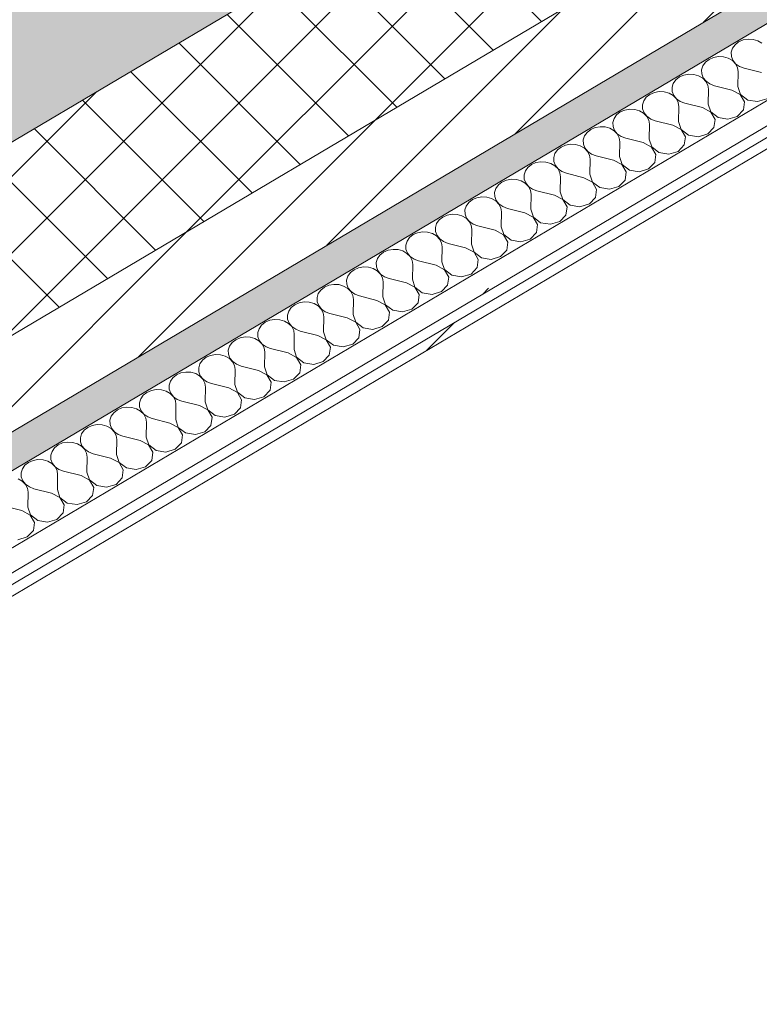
# Model space of a CAD drawing. Header units: millimetres. Extents: x -36631 to 27388, y -24993 to 6945.
# Tile 103 of 256: x -5636 to -5228, y -16068 to -15524. Entities that reach past the tile are written whole.
import ezdxf

# ---------------------------------------------------------------- set-up
doc = ezdxf.new("R2010")
doc.units = ezdxf.units.MM
doc.header["$MEASUREMENT"] = 0
doc.linetypes.add('Wipeout_Contour', pattern=[1000, 0, -1000])
doc.layers.add('12_FAÇ_Façana', color=7, linetype='Continuous')
doc.layers.add('Nuevo_08_E_Envans secs', color=7, linetype='Continuous')
for name, color, linetype, lineweight, true_color in [('12_FAÇ_Façana_Pluma_Nº__102', 7, 'Continuous', 5, 0xcccccc), ('12_FAÇ_Façana_Pluma_Nº__174', 7, 'Continuous', 13, 0xe4ad2c), ('12_FAÇ_Façana_Pluma_Nº__176', 7, 'Continuous', 15, 0x93a0c6), ('Nuevo_08_E_Envans secs_Pluma_Nº__102', 7, 'Continuous', 5, 0xcccccc), ('Nuevo_08_E_Envans secs_Pluma_Nº__171', 171, 'Continuous', 13, 0xaaaaff), ('Nuevo_08_E_Envans secs_Pluma_Nº__177', 7, 'Continuous', 15, 0xf7e046)]:
    doc.layers.add(name, color=color, linetype=linetype, lineweight=lineweight, true_color=true_color)
for name, color, linetype, lineweight in [('12_FAÇ_Façana_Pluma_Nº__2', 8, 'Continuous', 5), ('12_FAÇ_Façana_Pluma_Nº__7', 7, 'Continuous', 5), ('Nuevo_08_E_Envans secs_Pluma_Nº__1', 7, 'Continuous', 5)]:
    doc.layers.add(name, color=color, linetype=linetype, lineweight=lineweight)
pattern_1 = [(45, (0, 0), (-183.8478, 183.8478), [195, -65]), (45, (7e-14, 183.85), (-183.8478, 183.8478), [195, -65])]

# ---------------------------------------------------------------- blocks, each defined once
blk = doc.blocks.new('Elem Sección_101_1')
at = {"layer": '12_FAÇ_Façana_Pluma_Nº__102', "linetype": 'Continuous', "lineweight": 0, "true_color": 0xe5e5e5}
blk.add_hatch(color=254, dxfattribs=at).paths.add_polyline_path([(-7637.68, -16614.29), (-7612.71, -16642.23), (-7573.47, -16618.99), (-7504.81, -16695.83), (-4664.72, -15013.92), (-4758.35, -14909.15)])
at = {"layer": '12_FAÇ_Façana_Pluma_Nº__174', "linetype": 'Continuous', "lineweight": 13, "true_color": 0xe4ad2c}
h = blk.add_hatch(dxfattribs=at)
h.set_pattern_fill('SATE_Aislamiento_0001', color=42, style=0, pattern_type=2)
h.set_pattern_definition([(45, (0, 0), (-21.213203, 21.213203), []), (135, (0, 0), (21.213203, 21.213203), [])])
h.paths.add_polyline_path([(-7504.81, -16695.83), (-7442.39, -16765.67), (-4602.3, -15083.77), (-4664.72, -15013.92)])
at = {"layer": '12_FAÇ_Façana_Pluma_Nº__176', "linetype": 'Continuous', "lineweight": 0, "true_color": 0x495063}
blk.add_hatch(color=251, dxfattribs=at).paths.add_polyline_path([(-7411.18, -16800.6), (-7398.69, -16814.57), (-4558.61, -15132.66), (-4571.09, -15118.69)])
at = {"layer": '12_FAÇ_Façana_Pluma_Nº__2', "linetype": 'Continuous', "lineweight": 5}
h = blk.add_hatch(dxfattribs=at)
h.set_pattern_fill('Ceramic_0001', color=8, style=0, pattern_type=2)
h.set_pattern_definition([(45, (0, 0), (-21.213203, 21.213203), [])])
h.paths.add_polyline_path([(-7442.39, -16765.67), (-7411.18, -16800.6), (-4571.09, -15118.69), (-4602.3, -15083.77)])
at = {"layer": '12_FAÇ_Façana_Pluma_Nº__7', "color": 7, "linetype": 'Continuous', "lineweight": 5}
for p, q in [((-4664.72, -15013.92), (-7504.81, -16695.83)), ((-4602.3, -15083.77), (-7442.39, -16765.67)), ((-4571.09, -15118.69), (-7411.18, -16800.6))]:
    blk.add_line(p, q, dxfattribs=at)
blk = doc.blocks.new('*X367')
at = {"layer": 'Nuevo_08_E_Envans secs_Pluma_Nº__102', "color": 254, "linetype": 'Continuous', "lineweight": 5, "true_color": 0xcccccc}
for p, q in [((-5234.05, -15535.2), (-5236.78, -15535.68)), ((-5231.27, -15535.34), (-5234.05, -15535.2)), ((-5228.64, -15536.1), (-5231.27, -15535.34)), ((-5242.65, -15540.29), (-5243.34, -15542.49)), ((-5241.25, -15538.33), (-5242.65, -15540.29)), ((-5239.24, -15536.75), (-5241.25, -15538.33)), ((-5236.78, -15535.68), (-5239.24, -15536.75)), ((-5226.37, -15537.41), (-5228.64, -15536.1)), ((-5255.59, -15546.43), (-5257.59, -15548.01)), ((-5253.13, -15545.36), (-5255.59, -15546.43)), ((-5250.4, -15544.88), (-5253.13, -15545.36)), ((-5247.62, -15545.02), (-5250.4, -15544.88)), ((-5244.99, -15545.78), (-5247.62, -15545.02)), ((-5242.72, -15547.09), (-5244.99, -15545.78)), ((-5243.34, -15542.49), (-5243.26, -15544.76)), ((-5243.26, -15544.76), (-5242.43, -15546.92)), ((-5259, -15549.97), (-5259.69, -15552.17)), ((-5257.59, -15548.01), (-5259, -15549.97)), ((-5240.97, -15548.86), (-5242.72, -15547.09)), ((-5242.43, -15546.92), (-5240.9, -15548.82)), ((-5239.88, -15550.95), (-5240.97, -15548.86)), ((-5240.9, -15548.82), (-5238.79, -15550.31)), ((-5239.54, -15553.2), (-5239.88, -15550.95)), ((-5238.79, -15550.31), (-5236.27, -15551.27)), ((-5226.61, -15553.68), (-5236.27, -15551.27)), ((-5271.93, -15556.11), (-5273.94, -15557.69)), ((-5269.47, -15555.04), (-5271.93, -15556.11)), ((-5266.75, -15554.56), (-5269.47, -15555.04)), ((-5263.97, -15554.7), (-5266.75, -15554.56)), ((-5261.34, -15555.46), (-5263.97, -15554.7)), ((-5259.06, -15556.77), (-5261.34, -15555.46)), ((-5259.69, -15552.17), (-5259.61, -15554.44)), ((-5259.61, -15554.44), (-5258.78, -15556.6)), ((-5257.31, -15558.54), (-5259.06, -15556.77)), ((-5258.78, -15556.6), (-5257.25, -15558.5)), ((-5239.68, -15561.43), (-5239.54, -15553.2)), ((-5275.34, -15559.65), (-5276.03, -15561.85)), ((-5276.03, -15561.85), (-5275.96, -15564.12)), ((-5273.94, -15557.69), (-5275.34, -15559.65)), ((-5256.23, -15560.63), (-5257.31, -15558.54)), ((-5257.25, -15558.5), (-5255.14, -15559.99)), ((-5255.88, -15562.88), (-5256.23, -15560.63)), ((-5255.14, -15559.99), (-5252.61, -15560.95)), ((-5242.95, -15563.37), (-5252.61, -15560.95)), ((-5239.68, -15561.43), (-5238.25, -15565.77)), ((-5290.29, -15567.37), (-5291.69, -15569.33)), ((-5288.28, -15565.79), (-5290.29, -15567.37)), ((-5285.82, -15564.72), (-5288.28, -15565.79)), ((-5283.1, -15564.24), (-5285.82, -15564.72)), ((-5280.31, -15564.38), (-5283.1, -15564.24)), ((-5277.68, -15565.14), (-5280.31, -15564.38)), ((-5275.41, -15566.45), (-5277.68, -15565.14)), ((-5275.96, -15564.12), (-5275.12, -15566.29)), ((-5273.66, -15568.22), (-5275.41, -15566.45)), ((-5275.12, -15566.29), (-5273.6, -15568.18)), ((-5272.57, -15570.31), (-5273.66, -15568.22)), ((-5273.6, -15568.18), (-5271.49, -15569.67)), ((-5256.03, -15571.11), (-5255.88, -15562.88)), ((-5238.32, -15565.81), (-5242.95, -15563.37)), ((-5235.96, -15569.87), (-5238.32, -15565.81)), ((-5238.25, -15565.77), (-5234.23, -15568.85)), ((-5228.82, -15569.75), (-5223.63, -15568.2)), ((-5291.69, -15569.33), (-5292.38, -15571.53)), ((-5292.38, -15571.53), (-5292.31, -15573.8)), ((-5272.23, -15572.56), (-5272.57, -15570.31)), ((-5272.38, -15580.79), (-5272.23, -15572.56)), ((-5271.49, -15569.67), (-5268.96, -15570.63)), ((-5259.3, -15573.05), (-5268.96, -15570.63)), ((-5254.67, -15575.49), (-5259.3, -15573.05)), ((-5256.03, -15571.11), (-5254.6, -15575.45)), ((-5236.57, -15574.34), (-5235.96, -15569.87)), ((-5234.23, -15568.85), (-5228.82, -15569.75)), ((-5308.04, -15579.01), (-5308.73, -15581.21)), ((-5306.64, -15577.05), (-5308.04, -15579.01)), ((-5304.63, -15575.47), (-5306.64, -15577.05)), ((-5302.17, -15574.4), (-5304.63, -15575.47)), ((-5299.44, -15573.92), (-5302.17, -15574.4)), ((-5296.66, -15574.07), (-5299.44, -15573.92)), ((-5294.03, -15574.82), (-5296.66, -15574.07)), ((-5291.76, -15576.13), (-5294.03, -15574.82)), ((-5292.31, -15573.8), (-5291.47, -15575.97)), ((-5290.01, -15577.9), (-5291.76, -15576.13)), ((-5291.47, -15575.97), (-5289.94, -15577.86)), ((-5288.92, -15579.99), (-5290.01, -15577.9)), ((-5289.94, -15577.86), (-5287.83, -15579.35)), ((-5252.3, -15579.56), (-5254.67, -15575.49)), ((-5254.6, -15575.45), (-5250.58, -15578.53)), ((-5250.58, -15578.53), (-5245.17, -15579.43)), ((-5245.17, -15579.43), (-5239.98, -15577.88)), ((-5239.98, -15577.88), (-5236.57, -15574.34)), ((-5318.52, -15584.09), (-5320.98, -15585.15)), ((-5315.79, -15583.6), (-5318.52, -15584.09)), ((-5313.01, -15583.75), (-5315.79, -15583.6)), ((-5310.38, -15584.5), (-5313.01, -15583.75)), ((-5308.1, -15585.82), (-5310.38, -15584.5)), ((-5308.73, -15581.21), (-5308.65, -15583.48)), ((-5308.65, -15583.48), (-5307.82, -15585.65)), ((-5288.58, -15582.25), (-5288.92, -15579.99)), ((-5288.73, -15590.47), (-5288.58, -15582.25)), ((-5287.83, -15579.35), (-5285.31, -15580.31)), ((-5275.65, -15582.73), (-5285.31, -15580.31)), ((-5271.01, -15585.17), (-5275.65, -15582.73)), ((-5272.38, -15580.79), (-5270.95, -15585.13)), ((-5256.33, -15587.56), (-5252.92, -15584.02)), ((-5252.92, -15584.02), (-5252.3, -15579.56)), ((-5324.38, -15588.69), (-5325.07, -15590.89)), ((-5322.98, -15586.73), (-5324.38, -15588.69)), ((-5320.98, -15585.15), (-5322.98, -15586.73)), ((-5306.36, -15587.58), (-5308.1, -15585.82)), ((-5307.82, -15585.65), (-5306.29, -15587.54)), ((-5305.27, -15589.67), (-5306.36, -15587.58)), ((-5306.29, -15587.54), (-5304.18, -15589.03)), ((-5304.92, -15591.93), (-5305.27, -15589.67)), ((-5304.18, -15589.03), (-5301.66, -15589.99)), ((-5292, -15592.41), (-5301.66, -15589.99)), ((-5268.65, -15589.24), (-5271.01, -15585.17)), ((-5270.95, -15585.13), (-5266.93, -15588.21)), ((-5269.27, -15593.7), (-5268.65, -15589.24)), ((-5266.93, -15588.21), (-5261.51, -15589.11)), ((-5261.51, -15589.11), (-5256.33, -15587.56)), ((-5337.32, -15594.84), (-5339.33, -15596.41)), ((-5334.86, -15593.77), (-5337.32, -15594.84)), ((-5332.14, -15593.28), (-5334.86, -15593.77)), ((-5329.35, -15593.43), (-5332.14, -15593.28)), ((-5326.73, -15594.18), (-5329.35, -15593.43)), ((-5324.45, -15595.5), (-5326.73, -15594.18)), ((-5325.07, -15590.89), (-5325, -15593.16)), ((-5325, -15593.16), (-5324.17, -15595.33)), ((-5324.17, -15595.33), (-5322.64, -15597.23)), ((-5305.07, -15600.15), (-5304.92, -15591.93)), ((-5287.36, -15594.85), (-5292, -15592.41)), ((-5288.73, -15590.47), (-5287.29, -15594.81)), ((-5285, -15598.92), (-5287.36, -15594.85)), ((-5287.29, -15594.81), (-5283.27, -15597.89)), ((-5272.68, -15597.24), (-5269.27, -15593.7)), ((-5340.73, -15598.37), (-5341.42, -15600.57)), ((-5341.42, -15600.57), (-5341.35, -15602.84)), ((-5339.33, -15596.41), (-5340.73, -15598.37)), ((-5322.7, -15597.26), (-5324.45, -15595.5)), ((-5321.62, -15599.35), (-5322.7, -15597.26)), ((-5322.64, -15597.23), (-5320.53, -15598.71)), ((-5321.27, -15601.61), (-5321.62, -15599.35)), ((-5320.53, -15598.71), (-5318, -15599.67)), ((-5308.34, -15602.09), (-5318, -15599.67)), ((-5305.07, -15600.15), (-5303.64, -15604.49)), ((-5285.61, -15603.39), (-5285, -15598.92)), ((-5283.27, -15597.89), (-5277.86, -15598.79)), ((-5277.86, -15598.79), (-5272.68, -15597.24)), ((-5355.68, -15606.09), (-5357.08, -15608.05)), ((-5353.67, -15604.52), (-5355.68, -15606.09)), ((-5351.21, -15603.45), (-5353.67, -15604.52)), ((-5348.48, -15602.97), (-5351.21, -15603.45)), ((-5345.7, -15603.11), (-5348.48, -15602.97)), ((-5343.07, -15603.86), (-5345.7, -15603.11)), ((-5340.8, -15605.18), (-5343.07, -15603.86)), ((-5341.35, -15602.84), (-5340.51, -15605.01)), ((-5339.05, -15606.95), (-5340.8, -15605.18)), ((-5340.51, -15605.01), (-5338.98, -15606.91)), ((-5321.42, -15609.83), (-5321.27, -15601.61)), ((-5303.71, -15604.53), (-5308.34, -15602.09)), ((-5301.35, -15608.6), (-5303.71, -15604.53)), ((-5303.64, -15604.49), (-5299.62, -15607.58)), ((-5289.02, -15606.92), (-5285.61, -15603.39)), ((-5357.08, -15608.05), (-5357.77, -15610.25)), ((-5357.77, -15610.25), (-5357.69, -15612.52)), ((-5337.96, -15609.04), (-5339.05, -15606.95)), ((-5338.98, -15606.91), (-5336.88, -15608.39)), ((-5337.62, -15611.29), (-5337.96, -15609.04)), ((-5337.77, -15619.51), (-5337.62, -15611.29)), ((-5336.88, -15608.39), (-5334.35, -15609.35)), ((-5324.69, -15611.77), (-5334.35, -15609.35)), ((-5320.05, -15614.21), (-5324.69, -15611.77)), ((-5321.42, -15609.83), (-5319.99, -15614.18)), ((-5301.96, -15613.07), (-5301.35, -15608.6)), ((-5299.62, -15607.58), (-5294.21, -15608.47)), ((-5294.21, -15608.47), (-5289.02, -15606.92)), ((-5372.02, -15615.77), (-5373.43, -15617.74)), ((-5370.02, -15614.2), (-5372.02, -15615.77)), ((-5367.56, -15613.13), (-5370.02, -15614.2)), ((-5364.83, -15612.65), (-5367.56, -15613.13)), ((-5362.05, -15612.79), (-5364.83, -15612.65)), ((-5359.42, -15613.55), (-5362.05, -15612.79)), ((-5357.14, -15614.86), (-5359.42, -15613.55)), ((-5357.69, -15612.52), (-5356.86, -15614.69)), ((-5355.4, -15616.63), (-5357.14, -15614.86)), ((-5356.86, -15614.69), (-5355.33, -15616.59)), ((-5354.31, -15618.72), (-5355.4, -15616.63)), ((-5355.33, -15616.59), (-5353.22, -15618.07)), ((-5317.69, -15618.28), (-5320.05, -15614.21)), ((-5319.99, -15614.18), (-5315.97, -15617.26)), ((-5310.55, -15618.16), (-5305.37, -15616.6)), ((-5305.37, -15616.6), (-5301.96, -15613.07)), ((-5381.18, -15622.33), (-5383.9, -15622.81)), ((-5378.4, -15622.47), (-5381.18, -15622.33)), ((-5375.77, -15623.23), (-5378.4, -15622.47)), ((-5373.43, -15617.74), (-5374.12, -15619.93)), ((-5374.12, -15619.93), (-5374.04, -15622.2)), ((-5374.04, -15622.2), (-5373.21, -15624.37)), ((-5353.97, -15620.97), (-5354.31, -15618.72)), ((-5354.11, -15629.19), (-5353.97, -15620.97)), ((-5353.22, -15618.07), (-5350.7, -15619.03)), ((-5341.04, -15621.45), (-5350.7, -15619.03)), ((-5336.4, -15623.9), (-5341.04, -15621.45)), ((-5337.77, -15619.51), (-5336.34, -15623.86)), ((-5318.31, -15622.75), (-5317.69, -15618.28)), ((-5315.97, -15617.26), (-5310.55, -15618.16)), ((-5389.77, -15627.42), (-5390.46, -15629.62)), ((-5388.37, -15625.45), (-5389.77, -15627.42)), ((-5386.36, -15623.88), (-5388.37, -15625.45)), ((-5383.9, -15622.81), (-5386.36, -15623.88)), ((-5373.49, -15624.54), (-5375.77, -15623.23)), ((-5371.74, -15626.31), (-5373.49, -15624.54)), ((-5373.21, -15624.37), (-5371.68, -15626.27)), ((-5370.66, -15628.4), (-5371.74, -15626.31)), ((-5371.68, -15626.27), (-5369.57, -15627.75)), ((-5369.57, -15627.75), (-5367.04, -15628.71)), ((-5334.04, -15627.96), (-5336.4, -15623.9)), ((-5336.34, -15623.86), (-5332.31, -15626.94)), ((-5334.65, -15632.43), (-5334.04, -15627.96)), ((-5332.31, -15626.94), (-5326.9, -15627.84)), ((-5326.9, -15627.84), (-5321.72, -15626.29)), ((-5321.72, -15626.29), (-5318.31, -15622.75)), ((-5400.25, -15632.49), (-5402.71, -15633.56)), ((-5397.53, -15632.01), (-5400.25, -15632.49)), ((-5394.74, -15632.15), (-5397.53, -15632.01)), ((-5392.11, -15632.91), (-5394.74, -15632.15)), ((-5389.84, -15634.22), (-5392.11, -15632.91)), ((-5390.46, -15629.62), (-5390.39, -15631.88)), ((-5390.39, -15631.88), (-5389.55, -15634.05)), ((-5370.31, -15630.65), (-5370.66, -15628.4)), ((-5370.46, -15638.88), (-5370.31, -15630.65)), ((-5357.38, -15631.13), (-5367.04, -15628.71)), ((-5352.75, -15633.58), (-5357.38, -15631.13)), ((-5354.11, -15629.19), (-5352.68, -15633.54)), ((-5338.06, -15635.97), (-5334.65, -15632.43)), ((-5406.12, -15637.1), (-5406.81, -15639.3)), ((-5404.72, -15635.13), (-5406.12, -15637.1)), ((-5402.71, -15633.56), (-5404.72, -15635.13)), ((-5388.09, -15635.99), (-5389.84, -15634.22)), ((-5389.55, -15634.05), (-5388.03, -15635.95)), ((-5387, -15638.08), (-5388.09, -15635.99)), ((-5388.03, -15635.95), (-5385.92, -15637.43)), ((-5386.66, -15640.33), (-5387, -15638.08)), ((-5385.92, -15637.43), (-5383.39, -15638.39)), ((-5373.73, -15640.81), (-5383.39, -15638.39)), ((-5370.46, -15638.88), (-5369.03, -15643.22)), ((-5350.39, -15637.64), (-5352.75, -15633.58)), ((-5352.68, -15633.54), (-5348.66, -15636.62)), ((-5351, -15642.11), (-5350.39, -15637.64)), ((-5348.66, -15636.62), (-5343.25, -15637.52)), ((-5343.25, -15637.52), (-5338.06, -15635.97)), ((-5419.06, -15643.24), (-5421.06, -15644.82)), ((-5416.6, -15642.17), (-5419.06, -15643.24)), ((-5413.87, -15641.69), (-5416.6, -15642.17)), ((-5411.09, -15641.83), (-5413.87, -15641.69)), ((-5408.46, -15642.59), (-5411.09, -15641.83)), ((-5406.19, -15643.9), (-5408.46, -15642.59)), ((-5406.81, -15639.3), (-5406.73, -15641.57)), ((-5406.73, -15641.57), (-5405.9, -15643.73)), ((-5404.44, -15645.67), (-5406.19, -15643.9)), ((-5405.9, -15643.73), (-5404.37, -15645.63)), ((-5386.81, -15648.56), (-5386.66, -15640.33)), ((-5369.1, -15643.26), (-5373.73, -15640.81)), ((-5366.73, -15647.32), (-5369.1, -15643.26)), ((-5369.03, -15643.22), (-5365.01, -15646.3)), ((-5354.41, -15645.65), (-5351, -15642.11)), ((-5422.47, -15646.78), (-5423.16, -15648.98)), ((-5423.16, -15648.98), (-5423.08, -15651.25)), ((-5421.06, -15644.82), (-5422.47, -15646.78)), ((-5403.35, -15647.76), (-5404.44, -15645.67)), ((-5404.37, -15645.63), (-5402.26, -15647.11)), ((-5403.01, -15650.01), (-5403.35, -15647.76)), ((-5402.26, -15647.11), (-5399.74, -15648.07)), ((-5390.08, -15650.49), (-5399.74, -15648.07)), ((-5386.81, -15648.56), (-5385.38, -15652.9)), ((-5367.35, -15651.79), (-5366.73, -15647.32)), ((-5365.01, -15646.3), (-5359.6, -15647.2)), ((-5359.6, -15647.2), (-5354.41, -15645.65)), ((-5437.41, -15654.5), (-5438.81, -15656.46)), ((-5435.4, -15652.92), (-5437.41, -15654.5)), ((-5432.94, -15651.85), (-5435.4, -15652.92)), ((-5430.22, -15651.37), (-5432.94, -15651.85)), ((-5427.44, -15651.51), (-5430.22, -15651.37)), ((-5424.81, -15652.27), (-5427.44, -15651.51)), ((-5422.53, -15653.58), (-5424.81, -15652.27)), ((-5423.08, -15651.25), (-5422.25, -15653.41)), ((-5420.79, -15655.35), (-5422.53, -15653.58)), ((-5422.25, -15653.41), (-5420.72, -15655.31)), ((-5403.16, -15658.24), (-5403.01, -15650.01)), ((-5385.44, -15652.94), (-5390.08, -15650.49)), ((-5383.08, -15657), (-5385.44, -15652.94)), ((-5385.38, -15652.9), (-5381.35, -15655.98)), ((-5370.76, -15655.33), (-5367.35, -15651.79)), ((-5438.81, -15656.46), (-5439.5, -15658.66)), ((-5439.5, -15658.66), (-5439.43, -15660.93)), ((-5419.7, -15657.44), (-5420.79, -15655.35)), ((-5420.72, -15655.31), (-5418.61, -15656.8)), ((-5419.35, -15659.69), (-5419.7, -15657.44)), ((-5419.5, -15667.92), (-5419.35, -15659.69)), ((-5418.61, -15656.8), (-5416.08, -15657.76)), ((-5406.42, -15660.17), (-5416.08, -15657.76)), ((-5401.79, -15662.62), (-5406.42, -15660.17)), ((-5403.16, -15658.24), (-5401.72, -15662.58)), ((-5383.7, -15661.47), (-5383.08, -15657)), ((-5381.35, -15655.98), (-5375.94, -15656.88)), ((-5375.94, -15656.88), (-5370.76, -15655.33)), ((-5455.16, -15666.14), (-5455.85, -15668.34)), ((-5453.76, -15664.18), (-5455.16, -15666.14)), ((-5451.75, -15662.6), (-5453.76, -15664.18)), ((-5449.29, -15661.53), (-5451.75, -15662.6)), ((-5446.57, -15661.05), (-5449.29, -15661.53)), ((-5443.78, -15661.19), (-5446.57, -15661.05)), ((-5441.15, -15661.95), (-5443.78, -15661.19)), ((-5438.88, -15663.26), (-5441.15, -15661.95)), ((-5439.43, -15660.93), (-5438.6, -15663.09)), ((-5437.13, -15665.03), (-5438.88, -15663.26)), ((-5438.6, -15663.09), (-5437.07, -15664.99)), ((-5436.05, -15667.12), (-5437.13, -15665.03)), ((-5437.07, -15664.99), (-5434.96, -15666.48)), ((-5399.43, -15666.68), (-5401.79, -15662.62)), ((-5401.72, -15662.58), (-5397.7, -15665.66)), ((-5397.7, -15665.66), (-5392.29, -15666.56)), ((-5392.29, -15666.56), (-5387.1, -15665.01)), ((-5387.1, -15665.01), (-5383.7, -15661.47)), ((-5465.64, -15671.21), (-5468.1, -15672.28)), ((-5462.91, -15670.73), (-5465.64, -15671.21)), ((-5460.13, -15670.87), (-5462.91, -15670.73)), ((-5457.5, -15671.63), (-5460.13, -15670.87)), ((-5455.85, -15668.34), (-5455.78, -15670.61)), ((-5455.78, -15670.61), (-5454.94, -15672.77)), ((-5435.7, -15669.37), (-5436.05, -15667.12)), ((-5435.85, -15677.6), (-5435.7, -15669.37)), ((-5434.96, -15666.48), (-5432.43, -15667.44)), ((-5422.77, -15669.85), (-5432.43, -15667.44)), ((-5418.14, -15672.3), (-5422.77, -15669.85)), ((-5419.5, -15667.92), (-5418.07, -15672.26)), ((-5403.45, -15674.69), (-5400.04, -15671.15)), ((-5400.04, -15671.15), (-5399.43, -15666.68)), ((-5471.51, -15675.82), (-5472.2, -15678.02)), ((-5470.11, -15673.86), (-5471.51, -15675.82)), ((-5468.1, -15672.28), (-5470.11, -15673.86)), ((-5455.23, -15672.94), (-5457.5, -15671.63)), ((-5453.48, -15674.71), (-5455.23, -15672.94)), ((-5454.94, -15672.77), (-5453.41, -15674.67)), ((-5452.39, -15676.8), (-5453.48, -15674.71)), ((-5453.41, -15674.67), (-5451.31, -15676.16)), ((-5452.05, -15679.05), (-5452.39, -15676.8)), ((-5451.31, -15676.16), (-5448.78, -15677.12)), ((-5415.77, -15676.36), (-5418.14, -15672.3)), ((-5418.07, -15672.26), (-5414.05, -15675.34)), ((-5416.39, -15680.83), (-5415.77, -15676.36)), ((-5414.05, -15675.34), (-5408.64, -15676.24)), ((-5408.64, -15676.24), (-5403.45, -15674.69)), ((-5484.45, -15681.96), (-5486.45, -15683.54)), ((-5481.99, -15680.89), (-5484.45, -15681.96)), ((-5479.26, -15680.41), (-5481.99, -15680.89)), ((-5476.48, -15680.55), (-5479.26, -15680.41)), ((-5473.85, -15681.31), (-5476.48, -15680.55)), ((-5471.57, -15682.62), (-5473.85, -15681.31)), ((-5472.2, -15678.02), (-5472.12, -15680.29)), ((-5472.12, -15680.29), (-5471.29, -15682.45)), ((-5471.29, -15682.45), (-5469.76, -15684.35)), ((-5452.2, -15687.28), (-5452.05, -15679.05)), ((-5439.12, -15679.53), (-5448.78, -15677.12)), ((-5434.48, -15681.98), (-5439.12, -15679.53)), ((-5435.85, -15677.6), (-5434.42, -15681.94)), ((-5432.12, -15686.04), (-5434.48, -15681.98)), ((-5434.42, -15681.94), (-5430.4, -15685.02)), ((-5419.8, -15684.37), (-5416.39, -15680.83)), ((-5487.85, -15685.5), (-5488.54, -15687.7)), ((-5488.54, -15687.7), (-5488.47, -15689.97)), ((-5486.45, -15683.54), (-5487.85, -15685.5)), ((-5469.83, -15684.39), (-5471.57, -15682.62)), ((-5468.74, -15686.48), (-5469.83, -15684.39)), ((-5469.76, -15684.35), (-5467.65, -15685.84)), ((-5468.4, -15688.73), (-5468.74, -15686.48)), ((-5467.65, -15685.84), (-5465.13, -15686.8)), ((-5455.47, -15689.22), (-5465.13, -15686.8)), ((-5452.2, -15687.28), (-5450.77, -15691.62)), ((-5432.74, -15690.51), (-5432.12, -15686.04)), ((-5430.4, -15685.02), (-5424.98, -15685.92)), ((-5424.98, -15685.92), (-5419.8, -15684.37)), ((-5502.8, -15693.22), (-5504.2, -15695.18)), ((-5500.79, -15691.64), (-5502.8, -15693.22)), ((-5498.33, -15690.57), (-5500.79, -15691.64)), ((-5495.61, -15690.09), (-5498.33, -15690.57)), ((-5492.82, -15690.23), (-5495.61, -15690.09)), ((-5490.2, -15690.99), (-5492.82, -15690.23)), ((-5487.92, -15692.3), (-5490.2, -15690.99)), ((-5488.47, -15689.97), (-5487.64, -15692.14)), ((-5486.17, -15694.07), (-5487.92, -15692.3)), ((-5487.64, -15692.14), (-5486.11, -15694.03)), ((-5468.54, -15696.96), (-5468.4, -15688.73)), ((-5450.83, -15691.66), (-5455.47, -15689.22)), ((-5448.47, -15695.72), (-5450.83, -15691.66)), ((-5450.77, -15691.62), (-5446.74, -15694.7)), ((-5436.15, -15694.05), (-5432.74, -15690.51)), ((-5504.2, -15695.18), (-5504.89, -15697.38)), ((-5504.89, -15697.38), (-5504.82, -15699.65)), ((-5485.09, -15696.16), (-5486.17, -15694.07)), ((-5486.11, -15694.03), (-5484, -15695.52)), ((-5484.74, -15698.41), (-5485.09, -15696.16)), ((-5484.89, -15706.64), (-5484.74, -15698.41)), ((-5484, -15695.52), (-5481.47, -15696.48)), ((-5471.81, -15698.9), (-5481.47, -15696.48)), ((-5468.54, -15696.96), (-5467.11, -15701.3)), ((-5449.08, -15700.19), (-5448.47, -15695.72)), ((-5446.74, -15694.7), (-5441.33, -15695.6)), ((-5441.33, -15695.6), (-5436.15, -15694.05)), ((-5519.15, -15702.9), (-5520.55, -15704.86)), ((-5517.14, -15701.32), (-5519.15, -15702.9)), ((-5514.68, -15700.25), (-5517.14, -15701.32)), ((-5511.95, -15699.77), (-5514.68, -15700.25)), ((-5509.17, -15699.92), (-5511.95, -15699.77)), ((-5506.54, -15700.67), (-5509.17, -15699.92)), ((-5504.27, -15701.98), (-5506.54, -15700.67)), ((-5504.82, -15699.65), (-5503.98, -15701.82)), ((-5502.52, -15703.75), (-5504.27, -15701.98)), ((-5503.98, -15701.82), (-5502.45, -15703.71)), ((-5501.43, -15705.84), (-5502.52, -15703.75)), ((-5502.45, -15703.71), (-5500.35, -15705.2)), ((-5467.18, -15701.34), (-5471.81, -15698.9)), ((-5464.82, -15705.41), (-5467.18, -15701.34)), ((-5467.11, -15701.3), (-5463.09, -15704.38)), ((-5457.68, -15705.28), (-5452.49, -15703.73)), ((-5452.49, -15703.73), (-5449.08, -15700.19)), ((-5528.3, -15709.45), (-5531.03, -15709.94)), ((-5525.52, -15709.6), (-5528.3, -15709.45)), ((-5522.89, -15710.35), (-5525.52, -15709.6)), ((-5520.55, -15704.86), (-5521.24, -15707.06)), ((-5521.24, -15707.06), (-5521.16, -15709.33)), ((-5521.16, -15709.33), (-5520.33, -15711.5)), ((-5501.09, -15708.1), (-5501.43, -15705.84)), ((-5501.24, -15716.32), (-5501.09, -15708.1)), ((-5500.35, -15705.2), (-5497.82, -15706.16)), ((-5488.16, -15708.58), (-5497.82, -15706.16)), ((-5483.53, -15711.02), (-5488.16, -15708.58)), ((-5484.89, -15706.64), (-5483.46, -15710.98)), ((-5465.43, -15709.87), (-5464.82, -15705.41)), ((-5463.09, -15704.38), (-5457.68, -15705.28)), ((-5536.9, -15714.54), (-5537.59, -15716.74)), ((-5535.49, -15712.58), (-5536.9, -15714.54)), ((-5533.49, -15711.01), (-5535.49, -15712.58)), ((-5531.03, -15709.94), (-5533.49, -15711.01)), ((-5520.62, -15711.67), (-5522.89, -15710.35)), ((-5518.87, -15713.43), (-5520.62, -15711.67)), ((-5520.33, -15711.5), (-5518.8, -15713.39)), ((-5517.78, -15715.52), (-5518.87, -15713.43)), ((-5518.8, -15713.39), (-5516.69, -15714.88)), ((-5516.69, -15714.88), (-5514.17, -15715.84)), ((-5481.16, -15715.09), (-5483.53, -15711.02)), ((-5483.46, -15710.98), (-5479.44, -15714.06)), ((-5481.78, -15719.55), (-5481.16, -15715.09)), ((-5479.44, -15714.06), (-5474.02, -15714.96)), ((-5474.02, -15714.96), (-5468.84, -15713.41)), ((-5468.84, -15713.41), (-5465.43, -15709.87)), ((-5547.37, -15719.62), (-5549.83, -15720.69)), ((-5544.65, -15719.13), (-5547.37, -15719.62)), ((-5541.87, -15719.28), (-5544.65, -15719.13)), ((-5539.24, -15720.03), (-5541.87, -15719.28)), ((-5536.96, -15721.35), (-5539.24, -15720.03)), ((-5537.59, -15716.74), (-5537.51, -15719.01)), ((-5537.51, -15719.01), (-5536.68, -15721.18)), ((-5517.44, -15717.78), (-5517.78, -15715.52)), ((-5517.58, -15726), (-5517.44, -15717.78)), ((-5504.51, -15718.26), (-5514.17, -15715.84)), ((-5499.87, -15720.7), (-5504.51, -15718.26)), ((-5501.24, -15716.32), (-5499.81, -15720.66)), ((-5485.19, -15723.09), (-5481.78, -15719.55)), ((-5553.24, -15724.22), (-5553.93, -15726.42)), ((-5551.84, -15722.26), (-5553.24, -15724.22)), ((-5549.83, -15720.69), (-5551.84, -15722.26)), ((-5535.21, -15723.11), (-5536.96, -15721.35)), ((-5536.68, -15721.18), (-5535.15, -15723.08)), ((-5534.13, -15725.2), (-5535.21, -15723.11)), ((-5535.15, -15723.08), (-5533.04, -15724.56)), ((-5533.78, -15727.46), (-5534.13, -15725.2)), ((-5533.04, -15724.56), (-5530.51, -15725.52)), ((-5520.85, -15727.94), (-5530.51, -15725.52)), ((-5517.58, -15726), (-5516.15, -15730.34)), ((-5497.51, -15724.77), (-5499.87, -15720.7)), ((-5499.81, -15720.66), (-5495.78, -15723.74)), ((-5498.12, -15729.24), (-5497.51, -15724.77)), ((-5495.78, -15723.74), (-5490.37, -15724.64)), ((-5490.37, -15724.64), (-5485.19, -15723.09)), ((-5566.18, -15730.37), (-5568.19, -15731.94)), ((-5563.72, -15729.3), (-5566.18, -15730.37)), ((-5561, -15728.82), (-5563.72, -15729.3)), ((-5558.21, -15728.96), (-5561, -15728.82)), ((-5555.58, -15729.71), (-5558.21, -15728.96)), ((-5553.31, -15731.03), (-5555.58, -15729.71)), ((-5553.93, -15726.42), (-5553.86, -15728.69)), ((-5553.86, -15728.69), (-5553.02, -15730.86)), ((-5551.56, -15732.8), (-5553.31, -15731.03)), ((-5553.02, -15730.86), (-5551.5, -15732.76)), ((-5533.93, -15735.68), (-5533.78, -15727.46)), ((-5516.22, -15730.38), (-5520.85, -15727.94)), ((-5513.86, -15734.45), (-5516.22, -15730.38)), ((-5516.15, -15730.34), (-5512.13, -15733.43)), ((-5501.53, -15732.77), (-5498.12, -15729.24)), ((-5569.59, -15733.9), (-5570.28, -15736.1)), ((-5570.28, -15736.1), (-5570.21, -15738.37)), ((-5568.19, -15731.94), (-5569.59, -15733.9)), ((-5550.47, -15734.89), (-5551.56, -15732.8)), ((-5551.5, -15732.76), (-5549.39, -15734.24)), ((-5550.13, -15737.14), (-5550.47, -15734.89)), ((-5549.39, -15734.24), (-5546.86, -15735.2)), ((-5537.2, -15737.62), (-5546.86, -15735.2)), ((-5533.93, -15735.68), (-5532.5, -15740.03)), ((-5514.47, -15738.92), (-5513.86, -15734.45)), ((-5512.13, -15733.43), (-5506.72, -15734.32)), ((-5506.72, -15734.32), (-5501.53, -15732.77)), ((-5584.54, -15741.62), (-5585.94, -15743.59)), ((-5582.53, -15740.05), (-5584.54, -15741.62)), ((-5580.07, -15738.98), (-5582.53, -15740.05)), ((-5577.34, -15738.5), (-5580.07, -15738.98)), ((-5574.56, -15738.64), (-5577.34, -15738.5)), ((-5571.93, -15739.4), (-5574.56, -15738.64)), ((-5569.66, -15740.71), (-5571.93, -15739.4)), ((-5570.21, -15738.37), (-5569.37, -15740.54)), ((-5567.91, -15742.48), (-5569.66, -15740.71)), ((-5569.37, -15740.54), (-5567.84, -15742.44)), ((-5550.28, -15745.36), (-5550.13, -15737.14)), ((-5532.57, -15740.06), (-5537.2, -15737.62)), ((-5530.2, -15744.13), (-5532.57, -15740.06)), ((-5532.5, -15740.03), (-5528.48, -15743.11)), ((-5517.88, -15742.45), (-5514.47, -15738.92)), ((-5585.94, -15743.59), (-5586.63, -15745.78)), ((-5586.63, -15745.78), (-5586.55, -15748.05)), ((-5566.82, -15744.57), (-5567.91, -15742.48)), ((-5567.84, -15742.44), (-5565.73, -15743.92)), ((-5566.48, -15746.82), (-5566.82, -15744.57)), ((-5566.63, -15755.04), (-5566.48, -15746.82)), ((-5565.73, -15743.92), (-5563.21, -15744.88)), ((-5553.55, -15747.3), (-5563.21, -15744.88)), ((-5548.91, -15749.75), (-5553.55, -15747.3)), ((-5550.28, -15745.36), (-5548.85, -15749.71)), ((-5530.82, -15748.6), (-5530.2, -15744.13)), ((-5528.48, -15743.11), (-5523.07, -15744.01)), ((-5523.07, -15744.01), (-5517.88, -15742.45)), ((-5600.88, -15751.3), (-5602.28, -15753.27)), ((-5598.88, -15749.73), (-5600.88, -15751.3)), ((-5596.42, -15748.66), (-5598.88, -15749.73)), ((-5593.69, -15748.18), (-5596.42, -15748.66)), ((-5590.91, -15748.32), (-5593.69, -15748.18)), ((-5588.28, -15749.08), (-5590.91, -15748.32)), ((-5586, -15750.39), (-5588.28, -15749.08)), ((-5586.55, -15748.05), (-5585.72, -15750.22)), ((-5584.26, -15752.16), (-5586, -15750.39)), ((-5585.72, -15750.22), (-5584.19, -15752.12)), ((-5583.17, -15754.25), (-5584.26, -15752.16)), ((-5584.19, -15752.12), (-5582.08, -15753.6)), ((-5546.55, -15753.81), (-5548.91, -15749.75)), ((-5548.85, -15749.71), (-5544.83, -15752.79)), ((-5544.83, -15752.79), (-5539.41, -15753.69)), ((-5539.41, -15753.69), (-5534.23, -15752.14)), ((-5534.23, -15752.14), (-5530.82, -15748.6)), ((-5612.76, -15758.34), (-5615.22, -15759.41)), ((-5610.04, -15757.86), (-5612.76, -15758.34)), ((-5607.25, -15758), (-5610.04, -15757.86)), ((-5604.63, -15758.76), (-5607.25, -15758)), ((-5602.28, -15753.27), (-5602.97, -15755.47)), ((-5602.97, -15755.47), (-5602.9, -15757.73)), ((-5602.9, -15757.73), (-5602.07, -15759.9)), ((-5582.82, -15756.5), (-5583.17, -15754.25)), ((-5582.97, -15764.73), (-5582.82, -15756.5)), ((-5582.08, -15753.6), (-5579.56, -15754.56)), ((-5569.9, -15756.98), (-5579.56, -15754.56)), ((-5565.26, -15759.43), (-5569.9, -15756.98)), ((-5566.63, -15755.04), (-5565.19, -15759.39)), ((-5550.58, -15761.82), (-5547.17, -15758.28)), ((-5547.17, -15758.28), (-5546.55, -15753.81)), ((-5618.63, -15762.95), (-5619.32, -15765.15)), ((-5617.23, -15760.98), (-5618.63, -15762.95)), ((-5615.22, -15759.41), (-5617.23, -15760.98)), ((-5602.35, -15760.07), (-5604.63, -15758.76)), ((-5600.6, -15761.84), (-5602.35, -15760.07)), ((-5602.07, -15759.9), (-5600.54, -15761.8)), ((-5599.52, -15763.93), (-5600.6, -15761.84)), ((-5600.54, -15761.8), (-5598.43, -15763.28)), ((-5599.17, -15766.18), (-5599.52, -15763.93)), ((-5598.43, -15763.28), (-5595.9, -15764.24)), ((-5562.9, -15763.49), (-5565.26, -15759.43)), ((-5565.19, -15759.39), (-5561.17, -15762.47)), ((-5563.51, -15767.96), (-5562.9, -15763.49)), ((-5561.17, -15762.47), (-5555.76, -15763.37)), ((-5555.76, -15763.37), (-5550.58, -15761.82)), ((-5631.57, -15769.09), (-5633.58, -15770.67)), ((-5629.11, -15768.02), (-5631.57, -15769.09)), ((-5626.38, -15767.54), (-5629.11, -15768.02)), ((-5623.6, -15767.68), (-5626.38, -15767.54)), ((-5620.97, -15768.44), (-5623.6, -15767.68)), ((-5618.7, -15769.75), (-5620.97, -15768.44)), ((-5619.32, -15765.15), (-5619.25, -15767.42)), ((-5619.25, -15767.42), (-5618.41, -15769.58)), ((-5599.32, -15774.41), (-5599.17, -15766.18)), ((-5586.24, -15766.66), (-5595.9, -15764.24)), ((-5581.61, -15769.11), (-5586.24, -15766.66)), ((-5582.97, -15764.73), (-5581.54, -15769.07)), ((-5579.24, -15773.17), (-5581.61, -15769.11)), ((-5581.54, -15769.07), (-5577.52, -15772.15)), ((-5566.92, -15771.5), (-5563.51, -15767.96)), ((-5634.98, -15772.63), (-5635.67, -15774.83)), ((-5635.67, -15774.83), (-5635.59, -15777.1)), ((-5633.58, -15770.67), (-5634.98, -15772.63)), ((-5616.95, -15771.52), (-5618.7, -15769.75)), ((-5618.41, -15769.58), (-5616.88, -15771.48)), ((-5615.86, -15773.61), (-5616.95, -15771.52)), ((-5616.88, -15771.48), (-5614.78, -15772.96)), ((-5615.52, -15775.86), (-5615.86, -15773.61)), ((-5614.78, -15772.96), (-5612.25, -15773.92)), ((-5602.59, -15776.34), (-5612.25, -15773.92)), ((-5599.32, -15774.41), (-5597.89, -15778.75)), ((-5579.86, -15777.64), (-5579.24, -15773.17)), ((-5577.52, -15772.15), (-5572.11, -15773.05)), ((-5572.11, -15773.05), (-5566.92, -15771.5)), ((-5635.04, -15779.43), (-5637.32, -15778.12)), ((-5635.59, -15777.1), (-5634.76, -15779.26)), ((-5633.3, -15781.2), (-5635.04, -15779.43)), ((-5634.76, -15779.26), (-5633.23, -15781.16)), ((-5615.67, -15784.09), (-5615.52, -15775.86)), ((-5597.95, -15778.79), (-5602.59, -15776.34)), ((-5595.59, -15782.85), (-5597.95, -15778.79)), ((-5597.89, -15778.75), (-5593.87, -15781.83)), ((-5583.27, -15781.18), (-5579.86, -15777.64)), ((-5632.21, -15783.29), (-5633.3, -15781.2)), ((-5633.23, -15781.16), (-5631.12, -15782.65)), ((-5631.87, -15785.54), (-5632.21, -15783.29)), ((-5632.01, -15793.77), (-5631.87, -15785.54)), ((-5631.12, -15782.65), (-5628.6, -15783.61)), ((-5618.94, -15786.02), (-5628.6, -15783.61)), ((-5615.67, -15784.09), (-5614.24, -15788.43)), ((-5596.21, -15787.32), (-5595.59, -15782.85)), ((-5593.87, -15781.83), (-5588.45, -15782.73)), ((-5588.45, -15782.73), (-5583.27, -15781.18)), ((-5614.3, -15788.47), (-5618.94, -15786.02)), ((-5611.94, -15792.53), (-5614.3, -15788.47)), ((-5614.24, -15788.43), (-5610.21, -15791.51)), ((-5604.8, -15792.41), (-5599.62, -15790.86)), ((-5599.62, -15790.86), (-5596.21, -15787.32)), ((-5635.28, -15795.7), (-5644.94, -15793.29)), ((-5630.65, -15798.15), (-5635.28, -15795.7)), ((-5632.01, -15793.77), (-5630.58, -15798.11)), ((-5612.55, -15797), (-5611.94, -15792.53)), ((-5610.21, -15791.51), (-5604.8, -15792.41)), ((-5628.29, -15802.21), (-5630.65, -15798.15)), ((-5630.58, -15798.11), (-5626.56, -15801.19)), ((-5626.56, -15801.19), (-5621.15, -15802.09)), ((-5621.15, -15802.09), (-5615.96, -15800.54)), ((-5615.96, -15800.54), (-5612.55, -15797)), ((-5632.31, -15810.22), (-5628.9, -15806.68)), ((-5628.9, -15806.68), (-5628.29, -15802.21)), ((-5637.5, -15811.77), (-5632.31, -15810.22))]:
    blk.add_line(p, q, dxfattribs=at)
blk = doc.blocks.new('Elem Sección_288_1')
at = {"layer": 'Nuevo_08_E_Envans secs', "lineweight": 0}
blk.add_blockref('*X367', (0, 0), dxfattribs=at)
at = {"color": 254, "linetype": 'Wipeout_Contour', "lineweight": 0, "ltscale": 68505.275972}
blk.add_wipeout([(-7412.97, -16865.75), (-7404.85, -16874.83), (-4525.53, -15169.68), (-4533.64, -15160.6)], dxfattribs=at).dxf.layer = 'Nuevo_08_E_Envans secs'
at = {"layer": 'Nuevo_08_E_Envans secs_Pluma_Nº__177', "linetype": 'Continuous', "lineweight": 15, "true_color": 0xf7e046}
h = blk.add_hatch(dxfattribs=at)
h.set_pattern_fill('Panellat_HPL_0001', color=53, style=0, pattern_type=2)
h.set_pattern_definition(pattern_1)
h.paths.add_polyline_path([(-7412.97, -16865.75), (-7404.85, -16874.83), (-4525.53, -15169.68), (-4533.64, -15160.6)])
at = {"color": 254, "linetype": 'Wipeout_Contour', "lineweight": 0, "ltscale": 68532.546839}
blk.add_wipeout([(-7401.11, -16879.02), (-7397.36, -16883.21), (-4518.04, -15178.06), (-4521.78, -15173.87)], dxfattribs=at).dxf.layer = 'Nuevo_08_E_Envans secs'
at = {"layer": 'Nuevo_08_E_Envans secs_Pluma_Nº__171', "linetype": 'Continuous', "lineweight": 13, "true_color": 0xaaaaff}
h = blk.add_hatch(dxfattribs=at)
h.set_pattern_fill('Panellat_HPL_0001', color=161, style=0, pattern_type=2)
h.set_pattern_definition(pattern_1)
h.paths.add_polyline_path([(-7401.11, -16879.02), (-7397.36, -16883.21), (-4518.04, -15178.06), (-4521.78, -15173.87)])
at = {"layer": 'Nuevo_08_E_Envans secs_Pluma_Nº__1', "color": 7, "linetype": 'Continuous', "lineweight": 5}
for p, q in [((-4533.64, -15160.6), (-7412.97, -16865.75)), ((-4525.53, -15169.68), (-7404.85, -16874.83)), ((-4521.78, -15173.87), (-7401.11, -16879.02)), ((-4518.04, -15178.06), (-7397.36, -16883.21))]:
    blk.add_line(p, q, dxfattribs=at)
at = {"layer": 'Nuevo_08_E_Envans secs_Pluma_Nº__1', "color": 7, "linetype": 'Continuous', "lineweight": 5, "flags": 128}
blk.add_lwpolyline([(-4558.61, -15132.66), (-7398.69, -16814.57), (-7437.94, -16837.81)], dxfattribs=at)

msp = doc.modelspace()

# ---------------------------------------------------------------- block references
at = {"layer": '12_FAÇ_Façana', "lineweight": 0}
msp.add_blockref('Elem Sección_101_1', (0, 0), dxfattribs=at)

# ---------------------------------------------------------------- next in the draw order: block references
at = {"layer": 'Nuevo_08_E_Envans secs', "lineweight": 0}
msp.add_blockref('Elem Sección_288_1', (0, 0), dxfattribs=at)

doc.saveas('drawing.dxf')
